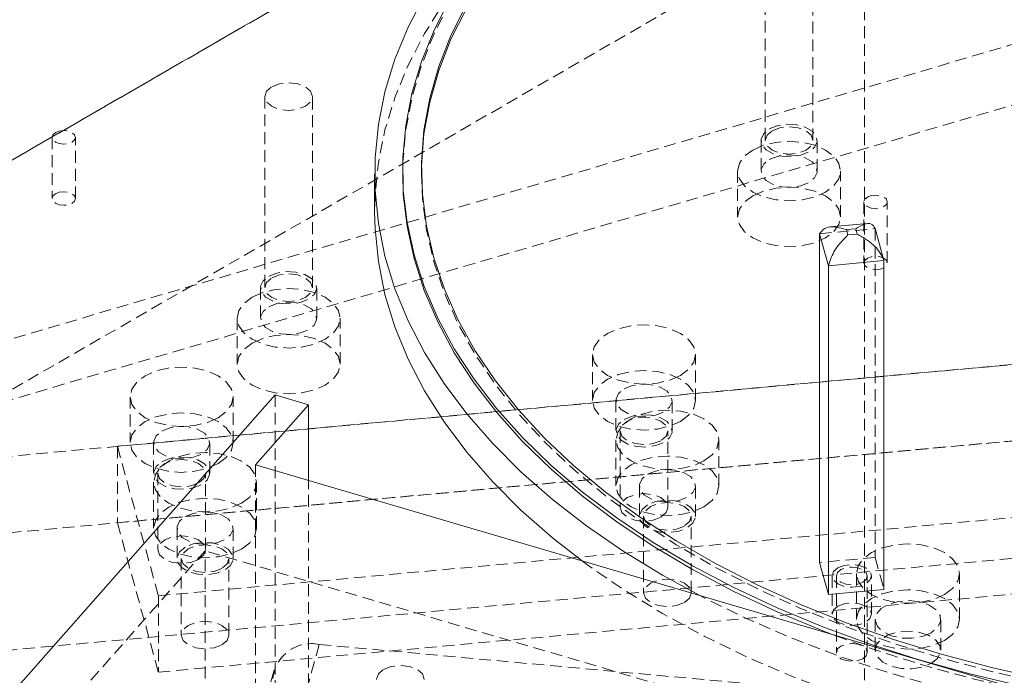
# Model space of a CAD drawing. Header units: millimetres. Extents: x 1529 to 6255, y 1713 to 5797.
# Tile 55 of 82: x 5741 to 5846, y 4883 to 4953. Entities that reach past the tile are written whole.
import ezdxf

# ---------------------------------------------------------------- set-up
doc = ezdxf.new("R2010")
doc.units = ezdxf.units.MM
doc.linetypes.add('HIDDEN', pattern=[1.905, 1.27, -0.635])

msp = doc.modelspace()

# ---------------------------------------------------------------- linework, layer by layer
at = {"color": 7, "linetype": 'HIDDEN', "lineweight": 0}
for p, q in [((5679.167, 4902.595), (5873.622, 5014.851)), ((5852.408, 5002.601), (5657.954, 4890.345)), ((5679.167, 4878.098), (5873.622, 4990.354)), ((5831.195, 4484.099), (5831.195, 4990.355)), ((5940.791, 4977.737), (5700.975, 4907.197)), ((5726.252, 4908.153), (5945.331, 4972.593)), ((5820.603, 4960.308), (5820.603, 4939.895)), ((5825.703, 4939.895), (5825.703, 4960.308)), ((5767.143, 4944.583), (5767.143, 4924.17)), ((5772.243, 4924.17), (5772.243, 4944.583)), ((5744.43, 4940.227), (5744.43, 4933.695)), ((5746.93, 4933.695), (5746.93, 4940.227)), ((5820.153, 4939.895), (5820.153, 4936.629)), ((5826.153, 4936.629), (5826.153, 4939.895)), ((5783.879, 4936.728), (5783.879, 4936.319)), ((5817.653, 4936.629), (5817.653, 4931.73)), ((5828.653, 4931.73), (5828.653, 4936.629)), ((5831.141, 4933.343), (5831.141, 4926.81)), ((5833.641, 4926.81), (5833.641, 4933.343)), ((5826.415, 4929.939), (5832.341, 4930.48)), ((5832.341, 4930.48), (5832.341, 4895.369)), ((5965.949, 4926.839), (5727.116, 4905.001)), ((5960.796, 4926.385), (5751.406, 4907.24)), ((5766.693, 4924.17), (5766.693, 4920.904)), ((5772.693, 4920.904), (5772.693, 4924.17)), ((5764.193, 4920.904), (5764.193, 4916.005)), ((5775.193, 4916.005), (5775.193, 4920.904)), ((5694.335, 4893.839), (5965.949, 4918.673)), ((5751.406, 4899.074), (5960.796, 4918.219)), ((5802.155, 4917.041), (5802.155, 4912.142)), ((5813.155, 4912.142), (5813.155, 4917.041)), ((5752.771, 4912.526), (5752.771, 4907.627)), ((5763.771, 4907.627), (5763.771, 4912.526)), ((5768.255, 4912.72), (5768.255, 4749.411)), ((5804.655, 4912.142), (5804.655, 4908.876)), ((5810.655, 4908.876), (5810.655, 4912.142)), ((5755.786, 4891.275), (5965.176, 4910.42)), ((5805.105, 4908.876), (5805.105, 4900.71)), ((5810.205, 4900.71), (5810.205, 4908.876)), ((5751.406, 4907.24), (5755.786, 4891.275)), ((5751.406, 4907.24), (5751.406, 4899.074)), ((5755.271, 4907.627), (5755.271, 4904.36)), ((5761.271, 4904.36), (5761.271, 4907.626)), ((5804.658, 4907.918), (5804.658, 4903.019)), ((5815.658, 4903.019), (5815.658, 4907.918)), ((5697.69, 4881.608), (5969.305, 4906.443)), ((5766.144, 4905.242), (5766.144, 4741.934)), ((5755.721, 4904.36), (5755.721, 4896.195)), ((5760.821, 4896.195), (5760.821, 4904.36)), ((5755.274, 4903.403), (5755.274, 4898.504)), ((5766.274, 4898.504), (5766.274, 4903.403)), ((5771.819, 4748.363), (5771.819, 4903.572)), ((5807.158, 4903.019), (5807.158, 4899.753)), ((5813.158, 4899.753), (5813.158, 4903.019)), ((5755.786, 4883.109), (5965.176, 4902.254)), ((5807.608, 4899.753), (5807.608, 4891.587)), ((5812.708, 4891.587), (5812.708, 4899.753)), ((5751.406, 4899.074), (5755.786, 4883.109)), ((5757.774, 4898.504), (5757.774, 4895.237)), ((5763.774, 4895.237), (5763.774, 4898.504)), ((5760.764, 4896.067), (5669.058, 4792.165)), ((5760.764, 4749.09), (5760.764, 4896.067)), ((5875.662, 4862.271), (5760.764, 4896.067)), ((5758.224, 4895.237), (5758.224, 4887.072)), ((5763.324, 4887.072), (5763.324, 4895.237)), ((5832.341, 4895.369), (5826.415, 4894.827)), ((5832.341, 4895.369), (5833.28, 4891.948)), ((5827.747, 4893.388), (5827.747, 4889.305)), ((5828.197, 4893.388), (5828.197, 4885.222)), ((5830.344, 4893.638), (5830.344, 4888.739)), ((5831.497, 4885.222), (5831.497, 4893.388)), ((5831.947, 4889.305), (5831.947, 4893.388)), ((5841.344, 4888.739), (5841.344, 4893.638)), ((5755.786, 4891.275), (5755.786, 4883.109)), ((5832.344, 4888.739), (5832.344, 4885.473)), ((5839.344, 4885.473), (5839.344, 4888.739)), ((5772.96, 4886.075), (5771.395, 4880.373)), ((5772.96, 4886.075), (5857.623, 4878.334)), ((5768.138, 4883.315), (5766.574, 4877.613))]:
    msp.add_line(p, q, dxfattribs=at)
at = {"color": 7, "linetype": 'Continuous', "lineweight": 15}
for p, q in [((5781.879, 4936.728), (5781.879, 4936.319)), ((5778.879, 4936.319), (5778.879, 4932.237)), ((5831.556, 4931.036), (5827.496, 4930.665)), ((5830.263, 4930.462), (5829.275, 4930.372)), ((5829.275, 4930.372), (5829.432, 4929.802)), ((5830.263, 4930.462), (5830.419, 4929.892)), ((5832.341, 4930.48), (5833.28, 4927.059)), ((5827.353, 4926.518), (5826.415, 4929.939)), ((5826.415, 4929.939), (5826.415, 4894.827)), ((5829.432, 4929.802), (5830.419, 4929.892)), ((5833.28, 4927.059), (5827.353, 4926.518)), ((5833.28, 4891.948), (5833.28, 4927.059)), ((5827.353, 4891.406), (5827.353, 4926.518)), ((5661.567, 4791.843), (5768.255, 4912.72)), ((5768.255, 4912.72), (5771.819, 4911.671)), ((5771.819, 4911.671), (5766.144, 4905.242)), ((5771.819, 4903.572), (5771.819, 4911.671)), ((5766.144, 4905.242), (5878.411, 4872.219)), ((5826.415, 4894.827), (5827.353, 4891.406)), ((5827.353, 4891.406), (5833.28, 4891.948))]:
    msp.add_line(p, q, dxfattribs=at)
at = {"color": 7, "linetype": 'HIDDEN', "lineweight": 0, "flags": 128}
for points in [[(5811.754, 4977.956), (5807.645, 4975.441), (5803.8, 4972.791), (5800.23, 4970.015), (5796.949, 4967.123), (5793.967, 4964.125), (5791.295, 4961.03), (5788.943, 4957.851), (5786.917, 4954.598), (5785.226, 4951.281), (5783.875, 4947.913), (5782.869, 4944.505), (5782.211, 4941.069), (5781.903, 4937.616), (5781.879, 4936.319)], [(5809.632, 4975.098), (5805.441, 4972.534), (5801.515, 4969.832), (5797.868, 4967.004), (5794.511, 4964.058), (5791.458, 4961.005), (5788.716, 4957.854), (5786.297, 4954.616), (5784.208, 4951.303), (5782.456, 4947.925), (5781.048, 4944.494), (5779.987, 4941.022), (5779.278, 4937.52), (5778.923, 4934), (5778.879, 4932.237)], [(5767.89, 4945.624), (5768.717, 4945.943), (5769.693, 4946.056), (5770.668, 4945.943), (5771.496, 4945.624), (5772.049, 4945.147), (5772.243, 4944.583), (5772.049, 4944.02), (5771.496, 4943.543), (5770.668, 4943.223), (5769.693, 4943.111), (5768.717, 4943.223), (5767.89, 4943.543), (5767.337, 4944.02), (5767.143, 4944.583), (5767.337, 4945.147), (5767.89, 4945.624)], [(5744.796, 4940.737), (5745.202, 4940.894), (5745.68, 4940.949), (5746.159, 4940.894), (5746.564, 4940.737), (5746.835, 4940.503), (5746.93, 4940.227), (5746.835, 4939.951), (5746.564, 4939.717), (5746.159, 4939.56), (5745.68, 4939.506), (5745.202, 4939.56), (5744.796, 4939.717), (5744.526, 4939.951), (5744.43, 4940.227), (5744.525, 4940.503), (5744.796, 4940.737)], [(5821.032, 4941.12), (5821.885, 4941.465), (5822.892, 4941.62), (5823.93, 4941.568), (5824.874, 4941.314), (5825.61, 4940.888), (5826.051, 4940.343), (5826.142, 4939.744), (5825.872, 4939.163), (5825.274, 4938.67), (5824.421, 4938.325), (5823.415, 4938.17), (5822.377, 4938.222), (5821.432, 4938.476), (5820.696, 4938.902), (5820.255, 4939.447), (5820.164, 4940.046), (5820.434, 4940.627), (5821.032, 4941.12)], [(5821.35, 4940.936), (5822.177, 4941.255), (5823.153, 4941.367), (5824.129, 4941.255), (5824.956, 4940.936), (5825.509, 4940.458), (5825.703, 4939.895), (5825.509, 4939.332), (5824.956, 4938.854), (5824.129, 4938.535), (5823.153, 4938.423), (5822.177, 4938.535), (5821.35, 4938.854), (5820.797, 4939.332), (5820.603, 4939.895), (5820.797, 4940.458), (5821.35, 4940.936)], [(5819.264, 4938.874), (5820.403, 4939.378), (5821.73, 4939.696), (5823.153, 4939.804), (5824.577, 4939.696), (5825.903, 4939.378), (5827.042, 4938.874), (5827.916, 4938.216), (5828.466, 4937.451), (5828.653, 4936.629), (5828.466, 4935.807), (5827.916, 4935.041), (5827.042, 4934.384), (5825.903, 4933.879), (5824.577, 4933.562), (5823.153, 4933.454), (5821.73, 4933.562), (5820.403, 4933.879), (5819.264, 4934.384), (5818.39, 4935.041), (5817.84, 4935.807), (5817.653, 4936.629), (5817.84, 4937.451), (5818.39, 4938.216), (5819.264, 4938.874)], [(5821.032, 4937.853), (5821.885, 4938.198), (5822.892, 4938.354), (5823.93, 4938.302), (5824.874, 4938.047), (5825.61, 4937.622), (5826.051, 4937.077), (5826.142, 4936.478), (5825.872, 4935.897), (5825.274, 4935.404), (5824.421, 4935.059), (5823.415, 4934.903), (5822.377, 4934.956), (5821.432, 4935.21), (5820.696, 4935.635), (5820.255, 4936.181), (5820.164, 4936.78), (5820.434, 4937.361), (5821.032, 4937.853)], [(5783.879, 4936.524), (5783.978, 4933.754), (5784.416, 4930.342), (5785.204, 4926.951), (5786.339, 4923.593), (5787.816, 4920.279), (5789.631, 4917.022), (5791.777, 4913.833), (5794.246, 4910.723), (5797.03, 4907.702), (5800.119, 4904.783), (5803.503, 4901.973), (5807.169, 4899.285), (5811.104, 4896.727), (5815.294, 4894.307), (5819.726, 4892.036), (5824.383, 4889.919), (5829.249, 4887.966), (5834.307, 4886.183), (5839.539, 4884.576), (5844.927, 4883.15), (5850.451, 4881.911), (5856.093, 4880.864), (5861.833, 4880.011), (5867.65, 4879.356), (5873.524, 4878.901), (5879.435, 4878.648), (5885.361, 4878.597), (5891.281, 4878.749), (5897.176, 4879.103), (5903.024, 4879.659), (5908.805, 4880.413), (5914.498, 4881.363), (5920.084, 4882.507), (5925.543, 4883.84), (5930.855, 4885.357), (5936.002, 4887.053), (5940.966, 4888.922), (5945.73, 4890.958), (5950.276, 4893.153), (5954.589, 4895.499), (5958.654, 4897.989), (5962.456, 4900.614), (5965.982, 4903.364), (5969.22, 4906.229), (5972.158, 4909.201), (5974.786, 4912.267), (5977.094, 4915.418), (5979.076, 4918.643), (5980.722, 4921.93), (5982.029, 4925.267), (5982.991, 4928.643), (5983.604, 4932.046), (5983.868, 4935.464), (5983.878, 4936.524)], [(5744.796, 4934.205), (5745.202, 4934.362), (5745.68, 4934.416), (5746.159, 4934.362), (5746.564, 4934.205), (5746.835, 4933.971), (5746.93, 4933.695), (5746.835, 4933.419), (5746.564, 4933.185), (5746.159, 4933.028), (5745.68, 4932.973), (5745.202, 4933.028), (5744.796, 4933.185), (5744.526, 4933.419), (5744.43, 4933.695), (5744.525, 4933.971), (5744.796, 4934.205)], [(5819.264, 4933.975), (5820.403, 4934.479), (5821.73, 4934.796), (5823.153, 4934.905), (5824.577, 4934.796), (5825.903, 4934.479), (5827.042, 4933.975), (5827.916, 4933.317), (5828.466, 4932.551), (5828.653, 4931.73), (5828.466, 4930.908), (5827.916, 4930.142), (5827.042, 4929.484), (5825.903, 4928.98), (5824.577, 4928.663), (5823.153, 4928.554), (5821.73, 4928.663), (5820.403, 4928.98), (5819.264, 4929.484), (5818.39, 4930.142), (5817.84, 4930.908), (5817.653, 4931.73), (5817.84, 4932.551), (5818.39, 4933.317), (5819.264, 4933.975)], [(5831.508, 4933.853), (5831.913, 4934.009), (5832.391, 4934.064), (5832.87, 4934.009), (5833.275, 4933.853), (5833.546, 4933.619), (5833.641, 4933.343), (5833.546, 4933.066), (5833.275, 4932.832), (5832.87, 4932.676), (5832.391, 4932.621), (5831.913, 4932.676), (5831.508, 4932.832), (5831.237, 4933.066), (5831.141, 4933.343), (5831.237, 4933.619), (5831.508, 4933.853)], [(5831.508, 4927.32), (5831.237, 4927.086), (5831.141, 4926.81), (5831.237, 4926.534), (5831.508, 4926.3), (5831.913, 4926.143), (5832.391, 4926.089), (5832.87, 4926.144), (5833.275, 4926.3), (5833.546, 4926.534), (5833.641, 4926.81), (5833.546, 4927.086), (5833.275, 4927.32), (5832.87, 4927.477), (5832.391, 4927.532), (5831.913, 4927.477), (5831.508, 4927.32)], [(5767.571, 4925.395), (5768.425, 4925.74), (5769.431, 4925.895), (5770.469, 4925.843), (5771.413, 4925.589), (5772.15, 4925.163), (5772.59, 4924.618), (5772.681, 4924.019), (5772.412, 4923.438), (5771.814, 4922.945), (5770.96, 4922.6), (5769.954, 4922.445), (5768.916, 4922.497), (5767.972, 4922.751), (5767.235, 4923.177), (5766.795, 4923.722), (5766.704, 4924.321), (5766.974, 4924.902), (5767.571, 4925.395)], [(5767.89, 4925.211), (5768.717, 4925.53), (5769.693, 4925.642), (5770.668, 4925.53), (5771.496, 4925.211), (5772.049, 4924.733), (5772.243, 4924.17), (5772.049, 4923.607), (5771.496, 4923.129), (5770.668, 4922.81), (5769.693, 4922.698), (5768.717, 4922.81), (5767.89, 4923.129), (5767.337, 4923.607), (5767.143, 4924.17), (5767.337, 4924.733), (5767.89, 4925.211)], [(5765.804, 4923.149), (5766.943, 4923.653), (5768.269, 4923.971), (5769.693, 4924.079), (5771.116, 4923.971), (5772.443, 4923.653), (5773.582, 4923.149), (5774.456, 4922.491), (5775.005, 4921.726), (5775.193, 4920.904), (5775.005, 4920.082), (5774.456, 4919.316), (5773.582, 4918.659), (5772.443, 4918.154), (5771.116, 4917.837), (5769.693, 4917.729), (5768.269, 4917.837), (5766.943, 4918.154), (5765.804, 4918.659), (5764.93, 4919.316), (5764.38, 4920.082), (5764.193, 4920.904), (5764.38, 4921.726), (5764.93, 4922.491), (5765.804, 4923.149)], [(5767.571, 4922.128), (5768.425, 4922.473), (5769.431, 4922.629), (5770.469, 4922.577), (5771.413, 4922.322), (5772.15, 4921.897), (5772.59, 4921.352), (5772.681, 4920.753), (5772.412, 4920.172), (5771.814, 4919.679), (5770.96, 4919.334), (5769.954, 4919.179), (5768.916, 4919.231), (5767.972, 4919.485), (5767.235, 4919.91), (5766.795, 4920.456), (5766.704, 4921.055), (5766.974, 4921.636), (5767.571, 4922.128)], [(5811.544, 4914.796), (5810.405, 4914.291), (5809.079, 4913.974), (5807.655, 4913.866), (5806.232, 4913.974), (5804.905, 4914.291), (5803.766, 4914.796), (5802.892, 4915.454), (5802.343, 4916.219), (5802.155, 4917.041), (5802.343, 4917.863), (5802.892, 4918.629), (5803.766, 4919.286), (5804.905, 4919.791), (5806.232, 4920.108), (5807.655, 4920.216), (5809.079, 4920.108), (5810.405, 4919.791), (5811.544, 4919.286), (5812.418, 4918.629), (5812.968, 4917.863), (5813.155, 4917.041), (5812.968, 4916.219), (5812.418, 4915.454), (5811.544, 4914.796)], [(5765.804, 4918.25), (5766.943, 4918.754), (5768.269, 4919.071), (5769.693, 4919.18), (5771.116, 4919.071), (5772.443, 4918.754), (5773.582, 4918.25), (5774.456, 4917.592), (5775.005, 4916.826), (5775.193, 4916.005), (5775.005, 4915.183), (5774.456, 4914.417), (5773.582, 4913.759), (5772.443, 4913.255), (5771.116, 4912.938), (5769.693, 4912.829), (5768.269, 4912.938), (5766.943, 4913.255), (5765.804, 4913.759), (5764.93, 4914.417), (5764.38, 4915.183), (5764.193, 4916.005), (5764.38, 4916.826), (5764.93, 4917.592), (5765.804, 4918.25)], [(5762.16, 4910.281), (5761.021, 4909.776), (5759.694, 4909.459), (5758.271, 4909.351), (5756.847, 4909.459), (5755.521, 4909.776), (5754.382, 4910.281), (5753.508, 4910.938), (5752.958, 4911.704), (5752.771, 4912.526), (5752.958, 4913.347), (5753.508, 4914.113), (5754.382, 4914.771), (5755.521, 4915.275), (5756.847, 4915.593), (5758.271, 4915.701), (5759.694, 4915.593), (5761.021, 4915.275), (5762.16, 4914.771), (5763.034, 4914.113), (5763.583, 4913.348), (5763.771, 4912.526), (5763.583, 4911.704), (5763.034, 4910.938), (5762.16, 4910.281)], [(5811.544, 4909.897), (5812.418, 4910.554), (5812.968, 4911.32), (5813.155, 4912.142), (5812.968, 4912.964), (5812.418, 4913.729), (5811.544, 4914.387), (5810.405, 4914.892), (5809.079, 4915.209), (5807.655, 4915.317), (5806.232, 4915.209), (5804.905, 4914.892), (5803.766, 4914.387), (5802.892, 4913.729), (5802.343, 4912.964), (5802.155, 4912.142), (5802.343, 4911.32), (5802.892, 4910.554), (5803.766, 4909.897), (5804.905, 4909.392), (5806.232, 4909.075), (5807.655, 4908.967), (5809.079, 4909.075), (5810.405, 4909.392), (5811.544, 4909.897)], [(5805.534, 4913.366), (5806.387, 4913.711), (5807.394, 4913.867), (5808.432, 4913.815), (5809.376, 4913.561), (5810.113, 4913.135), (5810.553, 4912.59), (5810.644, 4911.991), (5810.374, 4911.41), (5809.777, 4910.917), (5808.923, 4910.572), (5807.917, 4910.417), (5806.879, 4910.469), (5805.934, 4910.723), (5805.198, 4911.149), (5804.757, 4911.694), (5804.667, 4912.293), (5804.936, 4912.874), (5805.534, 4913.366)], [(5762.16, 4905.381), (5763.034, 4906.039), (5763.583, 4906.805), (5763.771, 4907.627), (5763.583, 4908.448), (5763.034, 4909.214), (5762.16, 4909.872), (5761.021, 4910.376), (5759.694, 4910.693), (5758.271, 4910.802), (5756.847, 4910.693), (5755.521, 4910.376), (5754.382, 4909.872), (5753.508, 4909.214), (5752.958, 4908.448), (5752.771, 4907.627), (5752.958, 4906.805), (5753.508, 4906.039), (5754.382, 4905.381), (5755.521, 4904.877), (5756.847, 4904.56), (5758.271, 4904.451), (5759.694, 4904.56), (5761.021, 4904.877), (5762.16, 4905.381)], [(5814.047, 4905.673), (5814.921, 4906.331), (5815.471, 4907.096), (5815.658, 4907.918), (5815.471, 4908.74), (5814.921, 4909.506), (5814.047, 4910.163), (5812.908, 4910.668), (5811.582, 4910.985), (5810.158, 4911.093), (5808.735, 4910.985), (5807.408, 4910.668), (5806.269, 4910.163), (5805.395, 4909.506), (5804.846, 4908.74), (5804.658, 4907.918), (5804.846, 4907.096), (5805.395, 4906.331), (5806.269, 4905.673), (5807.408, 4905.169), (5808.735, 4904.851), (5810.158, 4904.743), (5811.582, 4904.851), (5812.908, 4905.169), (5814.047, 4905.673)], [(5805.534, 4910.1), (5806.387, 4910.445), (5807.394, 4910.601), (5808.432, 4910.549), (5809.376, 4910.294), (5810.113, 4909.869), (5810.553, 4909.324), (5810.644, 4908.725), (5810.374, 4908.144), (5809.777, 4907.651), (5808.923, 4907.306), (5807.917, 4907.15), (5806.879, 4907.203), (5805.934, 4907.457), (5805.198, 4907.882), (5804.757, 4908.427), (5804.667, 4909.027), (5804.936, 4909.608), (5805.534, 4910.1)], [(5809.458, 4907.835), (5808.631, 4907.516), (5807.655, 4907.404), (5806.679, 4907.516), (5805.852, 4907.835), (5805.299, 4908.312), (5805.105, 4908.876), (5805.299, 4909.439), (5805.852, 4909.917), (5806.679, 4910.236), (5807.655, 4910.348), (5808.631, 4910.236), (5809.458, 4909.917), (5810.011, 4909.439), (5810.205, 4908.876), (5810.011, 4908.312), (5809.458, 4907.835)], [(5756.149, 4908.851), (5757.003, 4909.196), (5758.009, 4909.352), (5759.047, 4909.299), (5759.992, 4909.045), (5760.728, 4908.62), (5761.169, 4908.075), (5761.259, 4907.476), (5760.99, 4906.895), (5760.392, 4906.402), (5759.539, 4906.057), (5758.532, 4905.901), (5757.494, 4905.954), (5756.55, 4906.208), (5755.813, 4906.633), (5755.373, 4907.178), (5755.282, 4907.777), (5755.552, 4908.358), (5756.149, 4908.851)], [(5764.663, 4901.158), (5765.537, 4901.815), (5766.086, 4902.581), (5766.274, 4903.403), (5766.086, 4904.225), (5765.537, 4904.99), (5764.663, 4905.648), (5763.524, 4906.153), (5762.197, 4906.47), (5760.774, 4906.578), (5759.35, 4906.47), (5758.024, 4906.153), (5756.885, 4905.648), (5756.011, 4904.99), (5755.461, 4904.225), (5755.274, 4903.403), (5755.461, 4902.581), (5756.011, 4901.815), (5756.885, 4901.158), (5758.024, 4900.653), (5759.35, 4900.336), (5760.774, 4900.228), (5762.197, 4900.336), (5763.524, 4900.653), (5764.663, 4901.158)], [(5756.149, 4905.585), (5757.003, 4905.93), (5758.009, 4906.086), (5759.047, 4906.033), (5759.992, 4905.779), (5760.728, 4905.354), (5761.169, 4904.809), (5761.259, 4904.209), (5760.99, 4903.628), (5760.392, 4903.136), (5759.539, 4902.791), (5758.532, 4902.635), (5757.494, 4902.687), (5756.55, 4902.942), (5755.813, 4903.367), (5755.373, 4903.912), (5755.282, 4904.511), (5755.552, 4905.092), (5756.149, 4905.585)], [(5814.047, 4900.774), (5814.921, 4901.431), (5815.471, 4902.197), (5815.658, 4903.019), (5815.471, 4903.841), (5814.921, 4904.607), (5814.047, 4905.264), (5812.908, 4905.769), (5811.582, 4906.086), (5810.158, 4906.194), (5808.735, 4906.086), (5807.408, 4905.769), (5806.269, 4905.264), (5805.395, 4904.607), (5804.846, 4903.841), (5804.658, 4903.019), (5804.846, 4902.197), (5805.395, 4901.431), (5806.269, 4900.774), (5807.408, 4900.269), (5808.735, 4899.952), (5810.158, 4899.844), (5811.582, 4899.952), (5812.908, 4900.269), (5814.047, 4900.774)], [(5760.074, 4903.319), (5759.247, 4903), (5758.271, 4902.888), (5757.295, 4903), (5756.468, 4903.319), (5755.915, 4903.797), (5755.721, 4904.36), (5755.915, 4904.924), (5756.468, 4905.401), (5757.295, 4905.72), (5758.271, 4905.832), (5759.247, 4905.72), (5760.074, 4905.401), (5760.627, 4904.924), (5760.821, 4904.36), (5760.627, 4903.797), (5760.074, 4903.319)], [(5808.037, 4904.244), (5808.89, 4904.589), (5809.897, 4904.744), (5810.935, 4904.692), (5811.879, 4904.438), (5812.616, 4904.012), (5813.056, 4903.467), (5813.147, 4902.868), (5812.877, 4902.287), (5812.279, 4901.794), (5811.426, 4901.449), (5810.42, 4901.294), (5809.382, 4901.346), (5808.437, 4901.6), (5807.701, 4902.026), (5807.26, 4902.571), (5807.17, 4903.17), (5807.439, 4903.751), (5808.037, 4904.244)], [(5809.458, 4899.669), (5810.011, 4900.147), (5810.205, 4900.71), (5810.011, 4901.274), (5809.458, 4901.751), (5808.631, 4902.07), (5807.655, 4902.182), (5806.679, 4902.07), (5805.852, 4901.751), (5805.299, 4901.274), (5805.105, 4900.71), (5805.299, 4900.147), (5805.852, 4899.669), (5806.679, 4899.35), (5807.655, 4899.238), (5808.631, 4899.35), (5809.458, 4899.669)], [(5764.663, 4896.258), (5765.537, 4896.916), (5766.086, 4897.682), (5766.274, 4898.504), (5766.086, 4899.325), (5765.537, 4900.091), (5764.663, 4900.749), (5763.524, 4901.253), (5762.197, 4901.57), (5760.774, 4901.679), (5759.35, 4901.57), (5758.024, 4901.253), (5756.885, 4900.749), (5756.011, 4900.091), (5755.461, 4899.325), (5755.274, 4898.504), (5755.461, 4897.682), (5756.011, 4896.916), (5756.885, 4896.258), (5758.024, 4895.754), (5759.35, 4895.437), (5760.774, 4895.329), (5762.197, 4895.437), (5763.524, 4895.754), (5764.663, 4896.258)], [(5808.037, 4900.977), (5807.439, 4900.485), (5807.17, 4899.904), (5807.26, 4899.305), (5807.701, 4898.759), (5808.437, 4898.334), (5809.382, 4898.08), (5810.42, 4898.028), (5811.426, 4898.183), (5812.279, 4898.528), (5812.877, 4899.021), (5813.147, 4899.602), (5813.056, 4900.201), (5812.616, 4900.746), (5811.879, 4901.171), (5810.935, 4901.426), (5809.897, 4901.478), (5808.89, 4901.322), (5808.037, 4900.977)], [(5811.961, 4898.712), (5811.134, 4898.393), (5810.158, 4898.281), (5809.182, 4898.393), (5808.355, 4898.712), (5807.802, 4899.189), (5807.608, 4899.753), (5807.802, 4900.316), (5808.355, 4900.794), (5809.182, 4901.113), (5810.158, 4901.225), (5811.134, 4901.113), (5811.961, 4900.794), (5812.514, 4900.316), (5812.708, 4899.753), (5812.514, 4899.189), (5811.961, 4898.712)], [(5758.652, 4899.728), (5759.506, 4900.073), (5760.512, 4900.229), (5761.55, 4900.176), (5762.494, 4899.922), (5763.231, 4899.497), (5763.672, 4898.952), (5763.762, 4898.353), (5763.493, 4897.772), (5762.895, 4897.279), (5762.042, 4896.934), (5761.035, 4896.778), (5759.997, 4896.831), (5759.053, 4897.085), (5758.316, 4897.51), (5757.876, 4898.055), (5757.785, 4898.655), (5758.055, 4899.236), (5758.652, 4899.728)], [(5760.074, 4895.154), (5760.627, 4895.632), (5760.821, 4896.195), (5760.627, 4896.758), (5760.074, 4897.236), (5759.247, 4897.555), (5758.271, 4897.667), (5757.295, 4897.555), (5756.468, 4897.236), (5755.915, 4896.758), (5755.721, 4896.195), (5755.915, 4895.632), (5756.468, 4895.154), (5757.295, 4894.835), (5758.271, 4894.723), (5759.247, 4894.835), (5760.074, 4895.154)], [(5758.652, 4896.462), (5758.055, 4895.969), (5757.785, 4895.388), (5757.876, 4894.789), (5758.316, 4894.244), (5759.053, 4893.819), (5759.997, 4893.565), (5761.035, 4893.512), (5762.042, 4893.668), (5762.895, 4894.013), (5763.493, 4894.506), (5763.762, 4895.087), (5763.672, 4895.686), (5763.231, 4896.231), (5762.494, 4896.656), (5761.55, 4896.91), (5760.512, 4896.963), (5759.506, 4896.807), (5758.652, 4896.462)], [(5762.577, 4894.197), (5761.75, 4893.877), (5760.774, 4893.765), (5759.798, 4893.877), (5758.971, 4894.197), (5758.418, 4894.674), (5758.224, 4895.237), (5758.418, 4895.801), (5758.971, 4896.278), (5759.798, 4896.597), (5760.774, 4896.71), (5761.75, 4896.597), (5762.577, 4896.278), (5763.13, 4895.801), (5763.324, 4895.237), (5763.13, 4894.674), (5762.577, 4894.197)], [(5839.733, 4891.393), (5840.607, 4892.051), (5841.157, 4892.816), (5841.344, 4893.638), (5841.157, 4894.46), (5840.607, 4895.226), (5839.733, 4895.883), (5838.594, 4896.388), (5837.268, 4896.705), (5835.844, 4896.813), (5834.421, 4896.705), (5833.094, 4896.388), (5831.955, 4895.883), (5831.081, 4895.226), (5830.531, 4894.46), (5830.344, 4893.638), (5830.531, 4892.816), (5831.081, 4892.051), (5831.955, 4891.393), (5833.094, 4890.888), (5834.421, 4890.571), (5835.844, 4890.463), (5837.268, 4890.571), (5838.594, 4890.888), (5839.733, 4891.393)], [(5801.069, 4894.969), (5801.515, 4894.641), (5805.441, 4891.94), (5809.633, 4889.375), (5814.075, 4886.956), (5818.754, 4884.689), (5823.653, 4882.584), (5828.756, 4880.646), (5834.046, 4878.883), (5839.504, 4877.301), (5845.112, 4875.904), (5850.852, 4874.698), (5856.703, 4873.687), (5862.646, 4872.874), (5868.661, 4872.262), (5874.727, 4871.852), (5880.825, 4871.647), (5886.933, 4871.647), (5893.03, 4871.852), (5899.097, 4872.262), (5905.112, 4872.874), (5910.074, 4873.538)], [(5828.362, 4894.245), (5829.044, 4894.508), (5829.847, 4894.6), (5830.651, 4894.508), (5831.332, 4894.245), (5831.787, 4893.852), (5831.947, 4893.388), (5831.787, 4892.924), (5831.332, 4892.531), (5830.651, 4892.268), (5829.847, 4892.175), (5829.044, 4892.268), (5828.362, 4892.531), (5827.907, 4892.924), (5827.747, 4893.388), (5827.907, 4893.852), (5828.362, 4894.245)], [(5831.014, 4892.714), (5831.372, 4893.023), (5831.497, 4893.388), (5831.372, 4893.752), (5831.014, 4894.061), (5830.479, 4894.268), (5829.847, 4894.34), (5829.216, 4894.268), (5828.68, 4894.061), (5828.323, 4893.752), (5828.197, 4893.388), (5828.323, 4893.023), (5828.68, 4892.714), (5829.216, 4892.508), (5829.847, 4892.435), (5830.479, 4892.508), (5831.014, 4892.714)], [(5811.961, 4890.546), (5812.514, 4891.024), (5812.708, 4891.587), (5812.514, 4892.151), (5811.961, 4892.628), (5811.134, 4892.947), (5810.158, 4893.059), (5809.182, 4892.947), (5808.355, 4892.628), (5807.802, 4892.151), (5807.608, 4891.587), (5807.802, 4891.024), (5808.355, 4890.546), (5809.182, 4890.227), (5810.158, 4890.115), (5811.134, 4890.227), (5811.961, 4890.546)], [(5886.219, 4875.719), (5880.825, 4875.73), (5874.727, 4875.935), (5868.661, 4876.344), (5862.646, 4876.957), (5856.703, 4877.77), (5850.852, 4878.781), (5845.112, 4879.987), (5839.504, 4881.383), (5834.046, 4882.966), (5828.756, 4884.729), (5823.653, 4886.666), (5818.754, 4888.772), (5814.075, 4891.038), (5813.605, 4891.282)], [(5839.733, 4886.494), (5840.607, 4887.151), (5841.157, 4887.917), (5841.344, 4888.739), (5841.157, 4889.561), (5840.607, 4890.326), (5839.733, 4890.984), (5838.594, 4891.489), (5837.268, 4891.806), (5835.844, 4891.914), (5834.421, 4891.806), (5833.094, 4891.489), (5831.955, 4890.984), (5831.081, 4890.326), (5830.531, 4889.561), (5830.344, 4888.739), (5830.531, 4887.917), (5831.081, 4887.151), (5831.955, 4886.494), (5833.094, 4885.989), (5834.421, 4885.672), (5835.844, 4885.564), (5837.268, 4885.672), (5838.594, 4885.989), (5839.733, 4886.494)], [(5828.362, 4890.162), (5829.044, 4890.425), (5829.847, 4890.517), (5830.651, 4890.425), (5831.332, 4890.162), (5831.787, 4889.769), (5831.947, 4889.305), (5831.787, 4888.841), (5831.332, 4888.448), (5830.651, 4888.185), (5829.847, 4888.093), (5829.044, 4888.185), (5828.362, 4888.448), (5827.907, 4888.841), (5827.747, 4889.305), (5827.907, 4889.769), (5828.362, 4890.162)], [(5838.319, 4887.31), (5837.381, 4886.924), (5836.277, 4886.734), (5835.126, 4886.761), (5834.052, 4887.003), (5833.173, 4887.433), (5832.583, 4888.004), (5832.347, 4888.655), (5832.49, 4889.315), (5832.996, 4889.913), (5833.81, 4890.383), (5834.845, 4890.675), (5835.989, 4890.758), (5837.116, 4890.621), (5838.106, 4890.281), (5838.851, 4889.773), (5839.27, 4889.153), (5839.317, 4888.489), (5838.988, 4887.851), (5838.319, 4887.31)], [(5762.577, 4886.031), (5763.13, 4886.509), (5763.324, 4887.072), (5763.13, 4887.635), (5762.577, 4888.113), (5761.75, 4888.432), (5760.774, 4888.544), (5759.798, 4888.432), (5758.971, 4888.113), (5758.418, 4887.635), (5758.224, 4887.072), (5758.418, 4886.509), (5758.971, 4886.031), (5759.798, 4885.712), (5760.774, 4885.6), (5761.75, 4885.712), (5762.577, 4886.031)], [(5838.319, 4884.044), (5838.988, 4884.585), (5839.317, 4885.223), (5839.27, 4885.887), (5838.851, 4886.507), (5838.106, 4887.014), (5837.116, 4887.355), (5835.989, 4887.491), (5834.845, 4887.409), (5833.81, 4887.117), (5832.996, 4886.647), (5832.49, 4886.049), (5832.347, 4885.389), (5832.583, 4884.738), (5833.173, 4884.167), (5834.052, 4883.737), (5835.126, 4883.495), (5836.277, 4883.468), (5837.381, 4883.657), (5838.319, 4884.044)], [(5831.014, 4884.549), (5831.372, 4884.858), (5831.497, 4885.222), (5831.372, 4885.587), (5831.014, 4885.896), (5830.479, 4886.102), (5829.847, 4886.175), (5829.216, 4886.102), (5828.68, 4885.896), (5828.323, 4885.587), (5828.197, 4885.222), (5828.323, 4884.858), (5828.68, 4884.549), (5829.216, 4884.342), (5829.847, 4884.27), (5830.479, 4884.342), (5831.014, 4884.549)], [(5779.833, 4883.4), (5780.66, 4883.719), (5781.636, 4883.831), (5782.612, 4883.719), (5783.439, 4883.4), (5783.992, 4882.923), (5784.186, 4882.359), (5783.992, 4881.796), (5783.439, 4881.318), (5782.612, 4880.999), (5781.636, 4880.887), (5780.66, 4880.999), (5779.833, 4881.318), (5779.28, 4881.796), (5779.086, 4882.359), (5779.28, 4882.923), (5779.833, 4883.4)]]:
    msp.add_lwpolyline(points, dxfattribs=at)
at = {"color": 7, "linetype": 'Continuous', "lineweight": 15, "flags": 128}
for points in [[(5813.168, 4977.14), (5809.103, 4974.65), (5805.301, 4972.025), (5801.775, 4969.275), (5798.537, 4966.41), (5795.599, 4963.438), (5792.972, 4960.372), (5790.663, 4957.22), (5788.682, 4953.996), (5787.035, 4950.709), (5785.729, 4947.372), (5784.767, 4943.996), (5784.153, 4940.593), (5783.89, 4937.175), (5783.879, 4936.524)], [(5813.605, 4891.282), (5809.633, 4893.458), (5805.441, 4896.023), (5801.515, 4898.724), (5797.868, 4901.552), (5794.511, 4904.498), (5791.458, 4907.551), (5788.716, 4910.702), (5786.297, 4913.94), (5784.208, 4917.253), (5782.457, 4920.631), (5781.048, 4924.062), (5779.987, 4927.534), (5779.278, 4931.036), (5778.923, 4934.556), (5778.923, 4938.082), (5779.278, 4941.602), (5779.987, 4945.105), (5781.048, 4948.577), (5782.456, 4952.008), (5784.208, 4955.386)], [(5786.917, 4955.006), (5785.226, 4951.689), (5783.875, 4948.321), (5782.869, 4944.913), (5782.211, 4941.477), (5781.903, 4938.024), (5781.947, 4934.567), (5782.343, 4931.117), (5783.088, 4927.687), (5784.181, 4924.288), (5785.617, 4920.932), (5787.393, 4917.63), (5789.5, 4914.394), (5791.934, 4911.235), (5794.684, 4908.164), (5797.741, 4905.191), (5801.096, 4902.327), (5804.736, 4899.582), (5808.648, 4896.964), (5812.82, 4894.484), (5817.237, 4892.15), (5821.884, 4889.969), (5826.744, 4887.949), (5831.802, 4886.097), (5837.039, 4884.42), (5842.437, 4882.923), (5847.978, 4881.612)], [(5850.451, 4882.32), (5844.927, 4883.558), (5839.539, 4884.984), (5834.307, 4886.591), (5829.249, 4888.375), (5824.383, 4890.328), (5819.726, 4892.444), (5815.294, 4894.716), (5811.104, 4897.135), (5807.169, 4899.693), (5803.503, 4902.382), (5800.119, 4905.191), (5797.03, 4908.111), (5794.246, 4911.131), (5791.777, 4914.241), (5789.631, 4917.431), (5787.816, 4920.688), (5786.339, 4924.001), (5785.204, 4927.359), (5784.416, 4930.75), (5783.978, 4934.162), (5783.89, 4937.583), (5784.153, 4941.001), (5784.767, 4944.404), (5785.729, 4947.78), (5787.035, 4951.117), (5788.682, 4954.404)], [(5781.879, 4936.319), (5781.947, 4934.159), (5782.343, 4930.709), (5783.088, 4927.279), (5784.181, 4923.88), (5785.617, 4920.523), (5787.393, 4917.222), (5789.5, 4913.986), (5791.934, 4910.827), (5794.684, 4907.755), (5797.741, 4904.783), (5801.096, 4901.919), (5804.736, 4899.173), (5808.648, 4896.556), (5812.82, 4894.076), (5817.237, 4891.741), (5821.884, 4889.56), (5826.744, 4887.541), (5828.132, 4887.008)], [(5778.879, 4932.237), (5778.923, 4930.474), (5779.278, 4926.954), (5779.987, 4923.452), (5781.048, 4919.979), (5782.457, 4916.548), (5784.208, 4913.171), (5786.297, 4909.857), (5788.716, 4906.62), (5791.458, 4903.469), (5794.511, 4900.415), (5797.868, 4897.469), (5801.069, 4894.969)]]:
    msp.add_lwpolyline(points, dxfattribs=at)
at = {"color": 7, "linetype": 'HIDDEN', "lineweight": 0}
for centre, radius, start, end in [((5772.125, 4882.036), 4.124, 78.32682, 174.32637), ((5877.521, 5019.071), 140.996, 249.49503, 257.72334)]:
    msp.add_arc(centre, radius, start, end, dxfattribs=at)
at = {"color": 7, "linetype": 'Continuous', "lineweight": 15}
for points, knots in [([(5832.341, 4930.48), (5832.215, 4930.676), (5831.781, 4931.351), (5830.893, 4930.831), (5830.263, 4930.462)], [0.00000375, 0.00000375, 0.00000375, 0.00000375, 0.28989795, 1, 1, 1, 1]), ([(5826.415, 4929.939), (5826.577, 4930.155), (5826.893, 4930.577), (5827.923, 4930.754), (5828.751, 4930.52), (5829.275, 4930.372)], [0, 0, 0, 0, 0.2779251, 0.5432167, 1, 1, 1, 1]), ([(5829.432, 4929.802), (5829.187, 4929.556), (5828.715, 4929.082), (5828.081, 4928.301), (5827.626, 4927.389), (5827.446, 4926.814), (5827.353, 4926.518)], [0, 0, 0, 0, 0.296242, 0.5717883, 0.7797024, 1, 1, 1, 1]), ([(5830.419, 4929.892), (5830.756, 4929.7), (5831.406, 4929.328), (5832.278, 4928.685), (5832.905, 4927.872), (5833.152, 4927.336), (5833.28, 4927.059)], [0, 0, 0, 0, 0.2962532, 0.5717963, 0.7797035, 1, 1, 1, 1])]:
    msp.add_open_spline(points, degree=3, knots=knots, dxfattribs=at)

doc.saveas('drawing.dxf')
